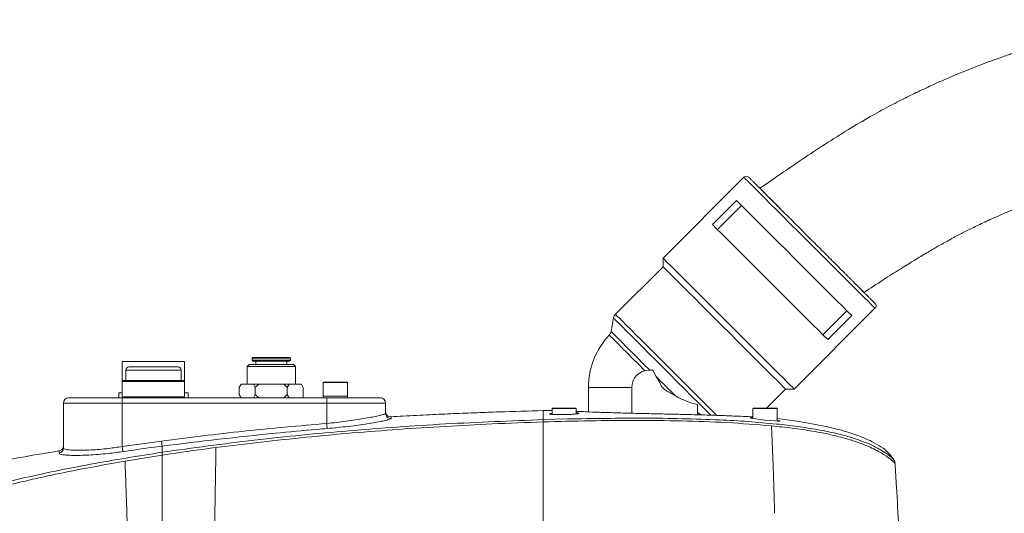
# Model space of a CAD drawing. Header units: millimetres. Extents: x -33 to 2421, y -2345 to -563.
# Tile 25 of 31: x 423 to 707, y -1055 to -912. Entities that reach past the tile are written whole.
import ezdxf

# ---------------------------------------------------------------- set-up
doc = ezdxf.new("R2010")
doc.units = ezdxf.units.MM
doc.header["$LTSCALE"] = 0.3175
doc.layers.add('1轮廓实线层', color=7, linetype='Continuous', lineweight=18)

msp = doc.modelspace()

# ---------------------------------------------------------------- linework, layer by layer
at = {"layer": '1轮廓实线层', "lineweight": 18}
for p, q in [((632.2131, -957.7902), (608.8786, -981.1247)), ((623.163, -971.4365), (630.0927, -964.5068)), ((631.5161, -965.9303), (624.5865, -972.8599)), ((608.8786, -981.1247), (608.8786, -983.5996)), ((608.8786, -983.5996), (595.134, -997.3442)), ((646.7088, -1018.955), (670.0433, -995.6204)), ((654.9736, -1003.247), (661.9032, -996.3174)), ((594.5786, -998.4111), (593.8868, -1002.3347)), ((663.3267, -997.7409), (656.397, -1004.6705)), ((452.8362, -1010.9973), (452.8362, -1016.7973)), ((461.8362, -1010.9973), (452.8362, -1010.9973)), ((470.8362, -1010.9973), (461.8362, -1010.9973)), ((470.8362, -1016.7973), (470.8362, -1010.9973)), ((490.5362, -1009.8473), (490.3362, -1010.0473)), ((490.3362, -1010.0473), (490.3362, -1010.6473)), ((501.3362, -1010.0473), (490.3362, -1010.0473)), ((490.3362, -1010.6473), (490.5362, -1010.8473)), ((490.3362, -1010.6473), (501.3362, -1010.6473)), ((490.5362, -1009.8473), (501.1362, -1009.8473)), ((501.1362, -1010.8473), (490.5362, -1010.8473)), ((491.3362, -1010.8473), (491.3362, -1011.8473)), ((500.3362, -1011.8473), (500.3362, -1010.8473)), ((501.3362, -1010.0473), (501.1362, -1009.8473)), ((501.1362, -1010.8473), (501.3362, -1010.6473)), ((501.3362, -1010.6473), (501.3362, -1010.0473)), ((453.8362, -1013.4973), (453.8362, -1016.4973)), ((469.8362, -1013.4973), (453.8362, -1013.4973)), ((454.8362, -1012.4973), (468.8362, -1012.4973)), ((469.8362, -1016.4973), (469.8362, -1013.4973)), ((489.4362, -1011.8473), (488.8362, -1012.4473)), ((488.8362, -1012.4473), (488.8362, -1017.4973)), ((502.8362, -1012.4473), (488.8362, -1012.4473)), ((489.4362, -1011.8473), (502.2362, -1011.8473)), ((502.8362, -1012.4473), (502.2362, -1011.8473)), ((502.8362, -1017.4973), (502.8362, -1012.4473)), ((605.9296, -1013.4973), (604.8362, -1013.4973)), ((606.8945, -1015.3425), (605.9296, -1013.4973)), ((452.8362, -1016.7973), (452.8362, -1021.1973)), ((470.8362, -1016.7973), (452.8362, -1016.7973)), ((453.1362, -1016.4973), (470.5362, -1016.4973)), ((470.8362, -1021.1973), (470.8362, -1016.7973)), ((510.8362, -1017.0973), (510.8362, -1020.9973)), ((517.8362, -1017.0973), (510.8362, -1017.0973)), ((510.9362, -1016.9973), (517.7362, -1016.9973)), ((517.8362, -1020.9973), (517.8362, -1017.0973)), ((451.8362, -1019.9973), (451.8362, -1021.4973)), ((452.8362, -1019.9973), (451.8362, -1019.9973)), ((471.8362, -1019.9973), (470.8362, -1019.9973)), ((471.8362, -1021.4973), (471.8362, -1019.9973)), ((487.0986, -1017.4973), (486.5986, -1018.4973)), ((486.5986, -1018.4973), (486.5986, -1020.4973)), ((490.7174, -1017.4973), (487.0986, -1017.4973)), ((491.2174, -1018.4973), (490.7174, -1017.4973)), ((490.7174, -1017.4973), (492.2174, -1017.4973)), ((492.2174, -1017.4973), (491.2174, -1018.4973)), ((491.2174, -1018.4973), (491.2174, -1020.4973)), ((499.455, -1017.4973), (492.2174, -1017.4973)), ((500.455, -1018.4973), (499.455, -1017.4973)), ((499.455, -1017.4973), (500.955, -1017.4973)), ((500.955, -1017.4973), (500.455, -1018.4973)), ((500.455, -1018.4973), (500.455, -1020.4973)), ((504.5738, -1017.4973), (500.955, -1017.4973)), ((505.0738, -1018.4973), (504.5738, -1017.4973)), ((505.0738, -1018.4973), (505.0738, -1021.4973)), ((587.3362, -1018.4973), (587.3362, -1025.531)), ((599.8362, -1018.4973), (587.3362, -1018.4973)), ((599.8362, -1018.4973), (599.8362, -1025.9283)), ((638.6916, -1024.4973), (644.2339, -1018.955)), ((644.2339, -1018.955), (646.7088, -1018.955)), ((437.3362, -1021.4973), (452.8362, -1021.4973)), ((452.8362, -1021.1973), (470.8362, -1021.1973)), ((452.8362, -1021.4973), (511.8362, -1021.4973)), ((452.8362, -1021.4973), (452.8362, -1022.9973)), ((486.5986, -1020.4973), (487.0986, -1021.4973)), ((490.7174, -1021.4973), (491.2174, -1020.4973)), ((491.2174, -1020.4973), (492.2174, -1021.4973)), ((499.455, -1021.4973), (500.455, -1020.4973)), ((500.455, -1020.4973), (500.955, -1021.4973)), ((510.8362, -1020.9973), (510.8362, -1021.4973)), ((510.8362, -1020.9973), (517.8362, -1020.9973)), ((514.3362, -1020.9973), (510.8362, -1020.9973)), ((511.8362, -1021.4973), (527.3362, -1021.4973)), ((511.8362, -1021.4973), (511.8362, -1022.9973)), ((517.8362, -1020.9973), (514.3362, -1020.9973)), ((517.8362, -1021.4973), (517.8362, -1020.9973)), ((452.8362, -1022.9973), (435.8362, -1022.9973)), ((435.8362, -1035.9962), (435.8362, -1022.9973)), ((511.8362, -1022.9973), (452.8362, -1022.9973)), ((452.8362, -1022.9973), (452.8362, -1035.5437)), ((528.8362, -1022.9973), (511.8362, -1022.9973)), ((511.8362, -1028.8749), (511.8362, -1022.9973)), ((528.8362, -1022.9973), (528.8362, -1025.931)), ((576.8448, -1025.1227), (574.3354, -1025.1758)), ((574.3354, -1025.1758), (574.3354, -1027.7752)), ((576.8448, -1024.5973), (576.8448, -1026.2628)), ((583.8448, -1024.5973), (576.8448, -1024.5973)), ((576.9448, -1024.4973), (583.7448, -1024.4973)), ((583.8448, -1026.1289), (583.8448, -1024.5973)), ((618.8362, -1026.3807), (618.8362, -1023.4421)), ((634.8276, -1024.5973), (634.8276, -1027.471)), ((638.3276, -1024.5973), (634.8276, -1024.5973)), ((634.9276, -1024.4973), (638.3276, -1024.4973)), ((638.3276, -1024.4973), (641.7276, -1024.4973)), ((641.8276, -1024.5973), (638.3276, -1024.5973)), ((641.8276, -1028.1716), (641.8276, -1024.5973)), ((530.4232, -1026.9626), (530.4231, -1026.9622)), ((574.3353, -1027.7752), (581.3275, -1027.5832)), ((574.3354, -1027.7757), (574.3354, -1028.4437)), ((574.3354, -1028.4437), (574.3354, -1068.8033)), ((619.9071, -1026.4083), (618.8362, -1025.753)), ((644.7088, -1027.8337), (641.8276, -1027.4647)), ((452.8362, -1035.5437), (464.1404, -1033.9474)), ((434.5733, -1036.8084), (434.5733, -1036.8041)), ((464.3354, -1035.408), (464.3354, -1037.193)), ((453.6204, -1039.7588), (464.3353, -1038.0298)), ((464.3354, -1037.1943), (464.3354, -1038.0298)), ((464.3354, -1038.0312), (464.3354, -1068.3438))]:
    msp.add_line(p, q, dxfattribs=at)
for points in [[(632.2131, -957.7902), (632.341, -957.9181), (632.723, -958.3001), (633.3538, -958.9309), (634.2251, -959.8021), (635.3249, -960.902), (636.6384, -962.2155), (638.1479, -963.725), (639.8329, -965.41), (641.6707, -967.2477), (643.6363, -969.2134), (645.7033, -971.2804), (647.8436, -973.4207), (650.0284, -975.6055), (652.228, -977.8051), (654.4128, -979.9899), (656.5531, -982.1302), (658.6201, -984.1972), (660.5858, -986.1629), (662.4235, -988.0006), (664.1086, -989.6856), (665.618, -991.1951), (666.9315, -992.5086), (668.0314, -993.6085), (668.9026, -994.4797), (669.5335, -995.1106), (669.9154, -995.4925), (670.0433, -995.6204)], [(636.8093, -960.9722), (637.0953, -961.2581), (637.9531, -962.116), (639.3394, -963.5023), (641.2103, -965.3732), (643.4859, -967.6488), (644.8856, -969.0484)], [(630.0927, -964.5068), (631.2851, -965.6992), (632.6964, -967.1105), (634.3065, -968.7207), (636.0926, -970.5068), (638.0294, -972.4435), (640.0893, -974.5035), (642.2432, -976.6574), (644.4605, -978.8747), (646.7097, -981.1239), (648.9589, -983.373), (651.1761, -985.5903), (653.33, -987.7442), (655.39, -989.8041), (657.3268, -991.7409), (659.1129, -993.527), (660.723, -995.1372), (662.1343, -996.5485), (663.3267, -997.7409)], [(656.397, -1004.6705), (655.2046, -1003.4781), (653.7934, -1002.0668), (652.1832, -1000.4567), (650.3971, -998.6706), (648.4603, -996.7338), (646.4004, -994.6738), (644.2465, -992.5199), (642.0292, -990.3027), (639.78, -988.0535), (637.5308, -985.8043), (635.3136, -983.587), (633.1597, -981.4331), (631.0997, -979.3732), (629.163, -977.4364), (627.3768, -975.6503), (625.7667, -974.0402), (624.3554, -972.6289), (623.163, -971.4365)], [(608.8786, -981.1247), (609.0065, -981.2526), (609.3884, -981.6346), (610.0193, -982.2655), (610.8905, -983.1367), (611.9904, -984.2365), (613.3039, -985.55), (614.8134, -987.0595), (616.4984, -988.7445), (618.3361, -990.5823), (620.3018, -992.548), (622.3688, -994.6149), (624.5091, -996.7553), (626.6939, -998.94), (628.8935, -1001.1397), (631.0783, -1003.3244), (633.2186, -1005.4648), (635.2856, -1007.5317), (637.2512, -1009.4974), (639.089, -1011.3352), (640.774, -1013.0202), (642.2835, -1014.5296), (643.597, -1015.8432), (644.6968, -1016.943), (645.5681, -1017.8142), (646.1989, -1018.4451), (646.5809, -1018.827), (646.7088, -1018.955)], [(608.8786, -983.5996), (609.0027, -983.7237), (609.3732, -984.0942), (609.9849, -984.7059), (610.8292, -985.5502), (611.8943, -986.6153), (613.1652, -987.8862), (614.6241, -989.3452), (616.2505, -990.9716), (618.0216, -992.7426), (619.9125, -994.6335), (621.8966, -996.6177), (623.9462, -998.6672), (626.0324, -1000.7534), (628.126, -1002.847), (630.1975, -1004.9185), (632.2179, -1006.9389), (634.1588, -1008.8798), (635.993, -1010.714), (637.6947, -1012.4158), (639.2401, -1013.9611), (640.6074, -1015.3285), (641.7775, -1016.4985), (642.7339, -1017.4549), (643.4632, -1018.1842), (643.9551, -1018.6762), (644.2029, -1018.9239), (644.2339, -1018.955)], [(664.7104, -988.8732), (665.7175, -989.8804), (666.5754, -990.7383), (666.8613, -991.0242)], [(594.5786, -998.4111), (594.6103, -998.4428), (594.8629, -998.6954), (595.3645, -999.197), (596.1078, -999.9403), (597.082, -1000.9145), (598.2729, -1002.1054), (599.6633, -1003.4958), (601.2328, -1005.0653), (602.9589, -1006.7914), (604.8162, -1008.6487), (606.778, -1010.6105), (608.8156, -1012.6481), (610.8995, -1014.732), (612.9993, -1016.8318), (615.0847, -1018.9172), (617.1253, -1020.9578), (619.0914, -1022.9239), (620.9545, -1024.787), (622.6875, -1026.52), (622.7166, -1026.5491)], [(595.134, -997.3442), (595.2622, -997.4723), (595.6448, -997.855), (596.2763, -998.4865), (597.1476, -999.3578), (598.246, -1000.4561), (599.5556, -1001.7658), (601.0574, -1003.2675), (602.7296, -1004.9398), (604.548, -1006.7582), (606.4862, -1008.6964), (608.5162, -1010.7264), (610.6084, -1012.8186), (612.7326, -1014.9427), (614.8579, -1017.0681), (616.9535, -1019.1637), (618.9891, -1021.1993), (620.9351, -1023.1453), (622.7634, -1024.9736), (624.4086, -1026.6188)], [(593.8868, -1002.3347), (594.0146, -1002.4626), (594.396, -1002.844), (595.0248, -1003.4728), (595.8908, -1004.3388), (596.9801, -1005.4281), (598.275, -1006.7229), (599.7545, -1008.2025), (601.3948, -1009.8428), (603.1693, -1011.6173), (605.0493, -1013.4973)], [(603.6464, -1013.6409), (601.8092, -1011.8037), (600.09, -1010.0846), (598.5174, -1008.512), (597.1175, -1007.112), (595.9135, -1005.908), (594.9254, -1004.9199), (594.1696, -1004.1641), (593.6586, -1003.6532), (593.401, -1003.3956), (593.3687, -1003.3633)], [(606.8945, -1015.3425), (607.5892, -1016.0372), (608.2881, -1016.7361), (608.9897, -1017.4377), (609.6928, -1018.1408), (610.3958, -1018.8438), (611.0975, -1019.5454), (611.7963, -1020.2443), (612.491, -1020.939)], [(634.8276, -1027.2878), (634.4809, -1027.2751), (634.1003, -1027.294), (634.1915, -1027.3579), (634.7446, -1027.4598), (635.7015, -1027.5896), (636.9582, -1027.7352), (638.3741, -1027.8821), (639.7864, -1028.0152), (641.031, -1028.119), (641.9654, -1028.1807), (642.4869, -1028.1911), (642.5776, -1028.1703)], [(511.9586, -1030.3533), (511.9535, -1030.2908), (511.9446, -1030.1838), (511.9323, -1030.0354), (511.917, -1029.8505), (511.8992, -1029.6349), (511.8793, -1029.3952), (511.8581, -1029.1392), (511.8362, -1028.8749)], [(464.3354, -1035.408), (464.3261, -1035.3384), (464.3112, -1035.2273), (464.2913, -1035.0782), (464.2669, -1034.8953), (464.2387, -1034.6842), (464.2076, -1034.4511), (464.1745, -1034.2031), (464.1404, -1033.9474)], [(453.0532, -1036.9982), (453.0426, -1036.927), (453.0259, -1036.8151), (453.0037, -1036.6659), (452.9765, -1036.4838), (452.9452, -1036.2741), (452.9107, -1036.0429), (452.874, -1035.797), (452.8362, -1035.5437)]]:
    msp.add_lwpolyline(points, dxfattribs=at)
for centre, radius, start, end in [((632.9202, -958.4973), 1, 45, 135), ((669.3362, -994.9133), 1, 315, 45), ((596.5482, -998.7584), 2, 135, 170), ((591.9171, -1001.9874), 2, 316.534988, 350), ((609.3362, -1018.4973), 22, 136.534988, 180), ((454.8362, -1013.4973), 1, 90, 180), ((468.8362, -1013.4973), 1, 0, 90), ((604.8362, -1018.4973), 5, 90, 180), ((453.1362, -1016.7973), 0.3, 90, 180), ((470.5362, -1016.7973), 0.3, 0, 90), ((510.9362, -1017.0973), 0.1, 90, 180), ((517.7362, -1017.0973), 0.1, 0, 90), ((437.3362, -1022.9973), 1.5, 90, 180), ((453.1362, -1021.1973), 0.3, 180, 270), ((470.5362, -1021.1973), 0.3, 270, 0), ((527.3362, -1022.9973), 1.5, 0, 90), ((530.3362, -1025.4647), 1.5, 180.010015, 273.304745), ((530.3362, -1025.4647), 1.5, 180.009073, 273.301388), ((576.9448, -1024.5973), 0.1, 90, 180), ((583.7448, -1024.5973), 0.1, 0, 90), ((634.9276, -1024.5973), 0.1, 90, 180), ((641.7276, -1024.5973), 0.1, 0, 90), ((530.3353, -1025.9298), 1.4991, 180.04604, 273.399883), ((434.3398, -1035.9943), 1.4964, 279.164222, 359.924724)]:
    msp.add_arc(centre, radius, start, end, dxfattribs=at)
for points, knots in [([(899.5631, -960.9722), (897.1506, -959.2647), (892.5169, -955.9851), (885.5753, -951.1519), (878.6167, -946.4909), (871.5041, -942.0095), (864.4854, -937.9497), (857.7766, -934.429), (851.0728, -931.1703), (843.8133, -927.919), (837.4949, -925.3713), (832.6345, -923.5779), (829.8047, -922.5851), (827.5293, -921.8209), (825.6655, -921.2168), (823.7551, -920.6161), (821.3229, -919.8797), (817.8843, -918.8952), (813.5484, -917.7519), (808.7058, -916.6089), (803.9193, -915.6139), (799.4695, -914.8056), (794.8033, -914.0707), (790.0685, -913.4524), (785.2711, -912.9636), (780.8834, -912.6286), (776.6597, -912.4065), (772.5, -912.2839), (768.4845, -912.2558), (764.6379, -912.3113), (760.9532, -912.439), (757.2939, -912.6383), (753.5777, -912.9156), (749.7254, -913.2843), (745.5219, -913.7799), (740.7228, -914.4637), (735.7861, -915.3095), (730.8288, -916.2966), (726.0145, -917.3792), (721.1839, -918.5992), (716.8142, -919.8194), (713.4972, -920.819), (711.2115, -921.5428), (709.6168, -922.063), (708.0877, -922.5738), (706.2791, -923.1944), (702.979, -924.3641), (698.3526, -926.1093), (692.7858, -928.3888), (687.6763, -930.6336), (683.0622, -932.7811), (678.5472, -934.9882), (673.7564, -937.4541), (668.2877, -940.4591), (662.1931, -944.0647), (655.703, -948.1624), (649.2289, -952.4525), (642.9552, -956.7349), (638.8401, -959.572), (636.8093, -960.9722)], [0, 0, 0, 0, 61457.61988223, 118044.99170223, 175879.35547273, 235598.00387466, 292816.32508872, 344427.25336789, 393106.3053219, 447789.17328349, 509794.31942131, 534718.73536684, 555510.1299253, 572150.62418343, 584629.83670617, 596249.65467906, 613791.21826389, 637469.23405371, 670621.03683975, 707022.16623725, 740917.92259642, 772264.69452948, 801051.83610646, 839134.31968215, 871536.21944389, 901311.78222023, 930626.81384404, 959474.19397151, 987836.14903839, 1014118.44245572, 1039459.50090862, 1064494.25955612, 1090317.1215092, 1116940.4367464, 1144957.39866339, 1178318.90092861, 1217729.00604228, 1249086.22115626, 1283412.51022632, 1320322.93672828, 1352671.62018293, 1377743.78858861, 1392355.15654718, 1402524.04578716, 1412623.03763473, 1425878.2053093, 1442282.17807237, 1485427.16145258, 1528678.47385197, 1567349.15377037, 1601462.02639439, 1634497.28002293, 1671843.69544458, 1713490.69092344, 1764228.74391191, 1819061.13581053, 1873072.73440606, 1925715.0523112, 1977007.13853136, 1977007.13853136, 1977007.13853136, 1977007.13853136]), ([(666.8613, -991.0242), (668.7085, -989.8197), (672.129, -987.5894), (676.8778, -984.5582), (680.9294, -982.0374), (684.4882, -979.8878), (687.7622, -977.9746), (690.8627, -976.2297), (693.8544, -974.6141), (696.9664, -973.0106), (700.4301, -971.3183), (704.4127, -969.4778), (708.8506, -967.5456), (713.3607, -965.7195), (718.3174, -963.8606), (723.6574, -962.0376), (730.474, -959.9897), (737.844, -958.1508), (744.8306, -956.8034), (750.9063, -955.8954), (756.8917, -955.2278), (762.7248, -954.8494), (767.9159, -954.7292), (772.0093, -954.7577), (775.9756, -954.9004), (779.9368, -955.1556), (784.1807, -955.5494), (788.5841, -956.0978), (793.2871, -956.84), (798.1518, -957.7714), (803.0648, -958.8937), (807.5272, -960.0723), (811.1327, -961.1309), (814.3238, -962.1408), (817.6598, -963.2688), (821.6514, -964.7222), (826.0905, -966.4743), (830.6096, -968.4046), (834.8627, -970.3496), (838.7423, -972.2356), (842.2145, -974.0337), (845.5914, -975.8852), (849.21, -977.9682), (853.423, -980.513), (858.2496, -983.5596), (863.6843, -987.1139), (867.4966, -989.6723), (869.5111, -991.0242)], [0, 0, 0, 0, 47229.55225025, 87454.16372023, 120660.69740043, 149429.78813419, 176499.09823623, 201872.35580074, 225622.00966213, 249316.40048051, 276845.50517228, 308177.20095024, 343274.23774313, 380499.58052579, 412372.70885195, 456646.65439689, 501321.15250515, 564778.00093478, 619235.37178616, 653642.44412815, 696326.29053206, 748180.99018496, 778772.7686868, 807517.66937308, 835837.42743623, 863761.81718288, 892521.09841179, 927105.46283689, 958779.83351945, 994476.40274775, 1033164.58276083, 1066687.349573, 1093310.13186682, 1113635.17907898, 1138368.81661062, 1168727.75638449, 1204606.16175967, 1240566.08145679, 1273960.48665561, 1304759.64127259, 1332943.90279604, 1357693.48265803, 1387235.59081205, 1422357.5418633, 1463100.06336921, 1509471.57633218, 1561432.25644545, 1561432.25644545, 1561432.25644545, 1561432.25644545]), ([(651.8353, -975.9982), (651.0727, -975.2356), (649.5474, -973.7103), (647.2958, -971.4587), (645.6469, -969.8098), (644.5655, -968.7284), (644.0074, -968.1703), (643.4581, -967.621), (642.9183, -967.0812), (642.3886, -966.5515), (642.0354, -966.1982), (641.7911, -965.954), (641.5054, -965.6683), (641.0774, -965.2403), (640.5866, -964.7495), (640.1638, -964.3267), (639.7563, -963.9191), (639.3514, -963.5146), (639.0879, -963.2501), (638.942, -963.1049), (638.8877, -963.0505), (638.5841, -962.7472), (638.1223, -962.2851), (637.4436, -961.6066), (636.883, -961.0459), (636.342, -960.5048), (635.8646, -960.0275), (635.3714, -959.5343), (634.9422, -959.1051), (634.6007, -958.7636), (634.332, -958.4949), (634.1093, -958.2722), (633.9481, -958.111), (633.8383, -958.0012), (633.7462, -957.9091), (633.652, -957.8149), (633.6365, -957.7994), (633.6273, -957.7902)], [0, 0, 0, 0, 97689.98377488, 195379.95552567, 293069.66894638, 319266.74676157, 345462.68583001, 371660.01230318, 397862.75499283, 424064.90272448, 450266.67931605, 451404.84819835, 461479.43645431, 494249.53961387, 518506.60655167, 540565.89746912, 563981.13344798, 587397.42551101, 610812.46184903, 611176.88385472, 613761.94306056, 620684.17395205, 666632.85595675, 701201.23324435, 757054.73761925, 787961.38357107, 828229.43154484, 877625.22109711, 926334.10782505, 965863.15026905, 1003699.1354627, 1041065.4905838, 1078432.96081502, 1103621.91275139, 1125252.40108306, 1164631.4570726, 1221753.53531975, 1221753.53531975, 1221753.53531975, 1221753.53531975]), ([(670.0433, -994.2062), (670.0156, -994.1785), (669.9602, -994.1231), (669.5143, -993.6773), (668.9823, -993.1452), (668.5328, -992.6957), (668.2787, -992.4416), (668.0059, -992.1688), (667.7147, -991.8776), (667.4054, -991.5683), (667.1824, -991.3454), (667.0226, -991.1854), (666.8325, -990.9955), (666.5307, -990.6936), (666.1568, -990.3197), (665.8143, -989.9772), (665.4638, -989.6266), (665.0942, -989.257), (664.8372, -989.0001), (664.6921, -988.8549), (664.6374, -988.8003), (664.3291, -988.492), (663.8265, -987.9894), (663.0068, -987.1697), (662.2429, -986.4059), (661.4416, -985.6044), (660.642, -984.8049), (659.6674, -983.8303), (657.8394, -982.0023), (655.233, -979.3959), (652.9457, -977.1086), (651.8353, -975.9982)], [0, 0, 0, 0, 80960.69783621, 161921.63725034, 242881.83147918, 264593.06416419, 286303.48001976, 308014.06839542, 329729.26287016, 351444.22008838, 373159.38469946, 374102.99902747, 382451.67461921, 409609.44064479, 429713.77264541, 447995.39823698, 467401.23566463, 486806.13086552, 506210.75975885, 506514.20342018, 508656.27219158, 514393.29060174, 552472.22318016, 581121.31293394, 627409.60667652, 653023.79596938, 682702.70284905, 726107.97303497, 769513.25346288, 894382.63893908, 1012194.95109875, 1012194.95109875, 1012194.95109875, 1012194.95109875]), ([(612.491, -1020.939), (611.6707, -1020.4714), (610.4866, -1019.7965), (608.6938, -1018.7319), (607.9323, -1017.0591), (607.2416, -1015.9165), (606.8945, -1015.3425)], [0, 0, 0, 0, 55194.86529067, 79677.48255348, 118537.90938956, 157771.31258924, 157771.31258924, 157771.31258924, 157771.31258924]), ([(618.8362, -1023.4421), (617.7434, -1023.1444), (615.5366, -1022.5432), (613.5127, -1021.4772), (612.491, -1020.939)], [0, 0, 0, 0, 44033.88230751, 88926.45070759, 88926.45070759, 88926.45070759, 88926.45070759]), ([(574.3354, -1025.1758), (570.0863, -1025.2865), (563.7126, -1025.4525), (555.0762, -1025.7675), (548.4239, -1026.0403), (541.304, -1026.3715), (535.3038, -1026.6833), (531.5681, -1026.897), (530.4232, -1026.9626)], [0, 0, 0, 0, 65820.76449968, 98730.73831774, 133825.00302009, 168920.45590635, 209104.65306516, 226863.78259346, 226863.78259346, 226863.78259346, 226863.78259346]), ([(634.8276, -1026.9846), (634.2264, -1026.9538), (632.6523, -1026.8732), (629.3196, -1026.7256), (625.0576, -1026.5604), (620.308, -1026.4144), (615.2602, -1026.286), (610.039, -1026.1688), (604.7993, -1026.0519), (599.6925, -1025.9271), (594.849, -1025.7949), (590.4441, -1025.6536), (586.6667, -1025.5103), (584.7409, -1025.4204), (583.8448, -1025.3786)], [0, 0, 0, 0, 23262.83676051, 60914.36249174, 98565.92542572, 136244.96201144, 173923.94196223, 211586.74076816, 249249.53015196, 286912.19522134, 324574.77415594, 362239.17310647, 399903.4703311, 432677.64476857, 432677.64476857, 432677.64476857, 432677.64476857]), ([(464.3353, -1037.193), (473.1877, -1035.9681), (491.0962, -1033.4902), (518.3692, -1030.8947), (546.183, -1028.8672), (564.9116, -1028.1407), (574.3353, -1027.7752)], [0, 0, 0, 0, 38360.97714738, 77604.97739288, 117569.0024257, 158043.12851817, 158043.12851817, 158043.12851817, 158043.12851817]), ([(479.8741, -1035.8354), (488.5427, -1034.7907), (506.0515, -1032.6804), (532.6445, -1030.487), (555.4702, -1029.1188), (569.4214, -1028.6192), (574.3353, -1028.4433)], [0, 0, 0, 0, 43660.61441057, 88184.39741208, 133399.01455225, 157984.15405936, 157984.15405936, 157984.15405936, 157984.15405936]), ([(511.8362, -1028.8749), (512.7826, -1028.7829), (514.7031, -1028.5961), (517.4819, -1028.2434), (520.1213, -1027.8615), (522.5067, -1027.4755), (524.6133, -1027.1014), (526.3419, -1026.7586), (527.6564, -1026.4506), (528.6263, -1026.1565), (528.7614, -1026.0114), (528.8362, -1025.931)], [0, 0, 0, 0, 34461.42780544, 69931.40509326, 104404.30970597, 139861.60369815, 174544.83156551, 210237.12236533, 244803.92775251, 280384.99785049, 324579.45433494, 324579.45433494, 324579.45433494, 324579.45433494]), ([(529.4032, -1027.8545), (529.3, -1027.8851), (528.9068, -1028.0019), (527.7129, -1028.2493), (525.8547, -1028.5897), (523.5746, -1028.9601), (520.9709, -1029.3453), (518.1184, -1029.7226), (515.0859, -1030.0738), (513.001, -1030.2601), (511.9586, -1030.3533)], [0, 0, 0, 0, 14315.20438998, 54593.90686418, 94939.74730206, 135286.32944036, 175392.56712206, 215501.8026891, 255726.93329161, 295950.79150982, 295950.79150982, 295950.79150982, 295950.79150982]), ([(530.4242, -1027.4263), (530.3652, -1027.5044), (530.2761, -1027.6224), (529.6239, -1027.7958), (529.4032, -1027.8545)], [0, 0, 0, 0, 58965.54845812, 89125.60468961, 89125.60468961, 89125.60468961, 89125.60468961]), ([(530.4231, -1026.9622), (530.423, -1026.9603), (530.4224, -1026.9498), (530.4225, -1027.0811), (530.4238, -1027.353), (530.4242, -1027.4263)], [0, 0, 0, 0, 16194.68751739, 90366.01290727, 117710.35333825, 117710.35333825, 117710.35333825, 117710.35333825]), ([(574.3353, -1028.4433), (578.8004, -1028.3211), (587.7008, -1028.0774), (601, -1027.9633), (614.1845, -1028.1082), (627.2475, -1028.53), (635.8694, -1029.2311), (640.1581, -1029.5799)], [0, 0, 0, 0, 37864.16282682, 75475.93461995, 112726.60714305, 149646.36218725, 186187.51331381, 186187.51331381, 186187.51331381, 186187.51331381]), ([(576.8448, -1025.9616), (576.6487, -1025.9847), (576.198, -1026.0377), (576.0216, -1026.127), (576.2716, -1026.2161), (576.9958, -1026.2887), (578.0937, -1026.3339), (579.2771, -1026.3451), (580.0489, -1026.3329), (580.3448, -1026.3282)], [0, 0, 0, 0, 30822.27356639, 70809.35334117, 110813.13838107, 150785.14120517, 190678.68248694, 230474.27652578, 255231.41995268, 255231.41995268, 255231.41995268, 255231.41995268]), ([(580.3448, -1026.3282), (580.8224, -1026.3151), (581.7774, -1026.2888), (583.0485, -1026.2119), (584.0146, -1026.1202), (584.5746, -1026.022), (584.6315, -1025.9311), (584.3656, -1025.8659), (583.9575, -1025.8419), (583.8448, -1025.8353)], [0, 0, 0, 0, 39885.3030256, 79767.03446245, 119725.48274197, 159771.25269729, 199850.9477973, 239903.50552593, 255179.74488195, 255179.74488195, 255179.74488195, 255179.74488195]), ([(581.3275, -1027.5832), (588.6847, -1027.4631), (599.6841, -1027.2835), (614.3023, -1027.4519), (621.5567, -1027.7174), (625.1711, -1027.8497)], [0, 0, 0, 0, 59103.85777974, 88364.0710294, 117417.62840897, 117417.62840897, 117417.62840897, 117417.62840897]), ([(625.1711, -1027.8497), (627.9307, -1027.9919), (633.4189, -1028.2747), (638.8694, -1028.7841), (641.5792, -1029.0373)], [0, 0, 0, 0, 44667.89780085, 88831.18168875, 88831.18168875, 88831.18168875, 88831.18168875]), ([(642.5776, -1028.1703), (642.5409, -1028.1489), (642.4769, -1028.1116), (642.0218, -1028.0347), (641.8276, -1028.0019)], [0, 0, 0, 0, 50900.13281135, 88817.15928528, 88817.15928528, 88817.15928528, 88817.15928528]), ([(644.7088, -1027.8337), (645.652, -1027.9669), (649.4327, -1028.5007), (653.1805, -1029.2351), (655.9933, -1029.7863)], [0, 0, 0, 0, 22152.91732407, 88791.82065723, 88791.82065723, 88791.82065723, 88791.82065723]), ([(464.1404, -1033.9474), (472.0712, -1032.9539), (487.9383, -1030.9662), (503.8685, -1029.5722), (511.8362, -1028.8749)], [0, 0, 0, 0, 44583.0063615, 89195.68226309, 89195.68226309, 89195.68226309, 89195.68226309]), ([(511.9586, -1030.3533), (510.9621, -1030.4366), (505.9794, -1030.853), (490.0772, -1032.2745), (475.2207, -1034.0829), (464.3354, -1035.408)], [0, 0, 0, 0, 7377.82703888, 36889.70099036, 117784.58761974, 117784.58761974, 117784.58761974, 117784.58761974]), ([(640.1581, -1029.5799), (642.1742, -1029.7899), (646.1909, -1030.2082), (652.0854, -1031.0728), (657.7999, -1032.165), (661.1664, -1033.1101), (662.8466, -1033.5817)], [0, 0, 0, 0, 39750.01728729, 79194.13649315, 118381.09969718, 157426.6482349, 157426.6482349, 157426.6482349, 157426.6482349]), ([(640.1582, -1029.5799), (640.2507, -1031.5547), (640.4472, -1035.7478), (640.6041, -1039.9573), (640.6872, -1042.1843)], [0, 0, 0, 0, 41809.83542071, 88773.73770086, 88773.73770086, 88773.73770086, 88773.73770086]), ([(641.5792, -1029.0373), (643.6372, -1029.2598), (647.7134, -1029.7004), (651.6634, -1030.353), (653.6191, -1030.6761)], [0, 0, 0, 0, 44826.49515033, 88785.92644695, 88785.92644695, 88785.92644695, 88785.92644695]), ([(653.6191, -1030.6761), (655.1447, -1030.9677), (658.1527, -1031.5425), (662.2479, -1032.608), (665.8052, -1033.7546), (667.613, -1034.521), (668.5083, -1034.9005)], [0, 0, 0, 0, 40955.91123012, 80753.54087059, 119422.49765493, 157364.79827373, 157364.79827373, 157364.79827373, 157364.79827373]), ([(655.9933, -1029.7863), (657.9713, -1030.2398), (661.5731, -1031.0655), (665.0373, -1032.3485), (666.599, -1032.9269)], [0, 0, 0, 0, 48734.67255392, 88739.57011413, 88739.57011413, 88739.57011413, 88739.57011413]), ([(662.8466, -1033.5817), (663.9517, -1033.9401), (666.1174, -1034.6425), (668.6537, -1035.7274), (670.6512, -1036.7163), (672.3092, -1037.6553), (673.585, -1038.4944), (674.4913, -1039.1896), (675.1365, -1039.7567), (675.5356, -1040.1579), (675.7581, -1040.3866), (675.8456, -1040.4799), (675.858, -1040.4945), (675.8629, -1040.5002)], [0, 0, 0, 0, 39135.51872912, 76695.26789888, 112599.48889349, 146789.49141724, 189505.00162848, 228633.26506055, 263970.0284264, 309574.15114717, 346084.72007984, 373391.12832412, 391453.11250438, 391453.11250438, 391453.11250438, 391453.11250438]), ([(666.599, -1032.9269), (667.6945, -1033.4074), (669.7006, -1034.2874), (672.2453, -1035.8919), (674.1575, -1037.5079), (675.0281, -1038.7218), (675.4231, -1039.2725)], [0, 0, 0, 0, 51099.76096413, 93573.56356467, 128377.78336684, 157282.09062425, 157282.09062425, 157282.09062425, 157282.09062425]), ([(376.3362, -1049.4176), (380.3637, -1048.3029), (388.2447, -1046.1216), (399.921, -1043.3653), (411.5355, -1040.9001), (423.0283, -1038.7161), (430.802, -1037.4316), (434.5733, -1036.8084)], [0, 0, 0, 0, 39347.90694432, 76996.89209601, 112950.58257951, 151150.13420745, 187143.85829549, 187143.85829549, 187143.85829549, 187143.85829549]), ([(434.5733, -1036.8084), (434.7449, -1036.7626), (435.088, -1036.6709), (435.499, -1036.3187), (435.7818, -1035.8573), (435.8181, -1035.504), (435.8362, -1035.3273)], [0, 0, 0, 0, 39605.80334014, 79213.86726229, 118818.90360917, 158424.29895713, 158424.29895713, 158424.29895713, 158424.29895713]), ([(434.5781, -1037.4716), (434.5776, -1037.3942), (434.575, -1037.0073), (434.5734, -1036.765), (434.5733, -1036.7993), (434.5733, -1036.8084)], [0, 0, 0, 0, 18249.00058744, 91274.2260375, 117972.36452703, 117972.36452703, 117972.36452703, 117972.36452703]), ([(435.8362, -1035.9962), (435.8834, -1036.0783), (435.9778, -1036.2424), (436.716, -1036.4359), (437.8853, -1036.5758), (439.4764, -1036.6466), (441.4461, -1036.6397), (443.7203, -1036.5533), (446.2461, -1036.3745), (449.2922, -1036.0742), (451.5323, -1035.7389), (452.8362, -1035.5437)], [0, 0, 0, 0, 34803.23693883, 69605.29082664, 104407.6361589, 139208.18971957, 173793.00837288, 208376.76909478, 242810.21241101, 277244.27672432, 325200.93467198, 325200.93467198, 325200.93467198, 325200.93467198]), ([(453.0532, -1036.9982), (451.6371, -1037.193), (449.2048, -1037.5276), (445.8976, -1037.8303), (443.1515, -1038.0124), (440.6867, -1038.1011), (438.5195, -1038.1149), (437.4321, -1038.0598), (436.8868, -1038.0322)], [0, 0, 0, 0, 49460.6770037, 84953.0823835, 120441.50392388, 156037.78752681, 191633.24391737, 227427.66409254, 227427.66409254, 227427.66409254, 227427.66409254]), ([(464.3354, -1035.408), (463.3442, -1035.541), (459.5801, -1036.0462), (455.8219, -1036.5944), (453.0532, -1036.9982)], [0, 0, 0, 0, 23504.74543983, 89269.11534313, 89269.11534313, 89269.11534313, 89269.11534313]), ([(464.3353, -1038.0298), (465.1065, -1037.9128), (470.2782, -1037.128), (475.4627, -1036.4296), (479.8741, -1035.8354)], [0, 0, 0, 0, 13305.92196948, 89226.03322179, 89226.03322179, 89226.03322179, 89226.03322179]), ([(479.8741, -1035.8353), (479.8339, -1038.0713), (479.7488, -1042.8142), (479.6191, -1050.3365), (479.4861, -1058.6521), (479.4529, -1064.3775), (479.4356, -1067.3599)], [0, 0, 0, 0, 33386.6743665, 70821.33389537, 112621.72680115, 158069.17464112, 158069.17464112, 158069.17464112, 158069.17464112]), ([(668.5084, -1034.9005), (669.5466, -1035.4013), (671.6304, -1036.4066), (672.7405, -1037.1554), (673.2975, -1037.5311)], [0, 0, 0, 0, 44184.57845317, 88685.48938729, 88685.48938729, 88685.48938729, 88685.48938729]), ([(302.0541, -1110.5665), (303.023, -1108.961), (304.9658, -1105.7416), (308.4673, -1101.2924), (313.3078, -1095.9413), (319.8372, -1090.0144), (328.1934, -1083.8072), (337.0369, -1078.1751), (346.186, -1072.9437), (357.6593, -1066.9706), (371.6908, -1060.6676), (388.4665, -1054.4495), (405.7997, -1049.1546), (424.2359, -1044.5328), (443.7816, -1040.4742), (457.4365, -1038.2943), (464.3353, -1037.193)], [0, 0, 0, 0, 15528.23767935, 31136.6593889, 46866.71657338, 75327.11148142, 104027.63942488, 132969.10479542, 162032.09103524, 191164.70678452, 239896.36495667, 289089.20749929, 338926.65559116, 389563.11757496, 446052.38850287, 503734.12369023, 503734.12369023, 503734.12369023, 503734.12369023]), ([(323.1535, -1089.502), (326.1753, -1087.2425), (332.2374, -1082.7097), (342.0018, -1076.8039), (352.0712, -1071.293), (362.4449, -1066.1766), (373.1179, -1061.5012), (385.9192, -1056.5814), (400.9379, -1051.6545), (418.216, -1046.9589), (435.8006, -1042.9604), (447.6704, -1040.8278), (453.6204, -1039.7588)], [0, 0, 0, 0, 29401.57805262, 58984.0001299, 88773.88497438, 118777.65524601, 148997.93241949, 179434.05339177, 225461.2518034, 271894.73576414, 318651.17542289, 365646.85336252, 365646.85336252, 365646.85336252, 365646.85336252]), ([(436.8868, -1038.0322), (436.4302, -1037.9913), (435.5177, -1037.9094), (434.7389, -1037.7147), (434.6317, -1037.5526), (434.5781, -1037.4716)], [0, 0, 0, 0, 39365.47945033, 78664.04400828, 117963.37904644, 117963.37904644, 117963.37904644, 117963.37904644]), ([(453.6204, -1039.7588), (453.6956, -1041.7473), (453.8535, -1045.9243), (454.0785, -1052.4495), (454.3136, -1059.4898), (454.4907, -1064.3006), (454.5822, -1066.7856)], [0, 0, 0, 0, 34513.00136257, 72497.53004659, 113915.40923411, 158169.33414524, 158169.33414524, 158169.33414524, 158169.33414524]), ([(673.2975, -1037.5311), (673.73, -1037.8508), (674.5986, -1038.493), (674.9474, -1038.8197), (675.1225, -1038.9838)], [0, 0, 0, 0, 44146.64582523, 88665.61654208, 88665.61654208, 88665.61654208, 88665.61654208]), ([(675.1225, -1038.9838), (675.2082, -1039.0649), (675.3797, -1039.2274), (675.4086, -1039.2575), (675.423, -1039.2725)], [0, 0, 0, 0, 44299.28059677, 88658.7859688, 88658.7859688, 88658.7859688, 88658.7859688]), ([(675.4251, -1039.2756), (675.5385, -1039.4696), (675.7611, -1039.8505), (675.8294, -1040.2863), (675.8629, -1040.5002)], [0, 0, 0, 0, 45130.33544504, 88653.26845682, 88653.26845682, 88653.26845682, 88653.26845682]), ([(640.6872, -1042.1843), (640.7561, -1044.1764), (640.9017, -1048.3895), (641.0125, -1052.6085), (641.0708, -1054.8325)], [0, 0, 0, 0, 41937.91122333, 88693.86863628, 88693.86863628, 88693.86863628, 88693.86863628]), ([(675.8629, -1040.5002), (675.988, -1042.7274), (676.3323, -1048.861), (676.697, -1054.9935), (676.9292, -1058.8992)], [0, 0, 0, 0, 32170.30967255, 88597.63012817, 88597.63012817, 88597.63012817, 88597.63012817])]:
    msp.add_open_spline(points, degree=3, knots=knots, dxfattribs=at)

doc.saveas('drawing.dxf')
